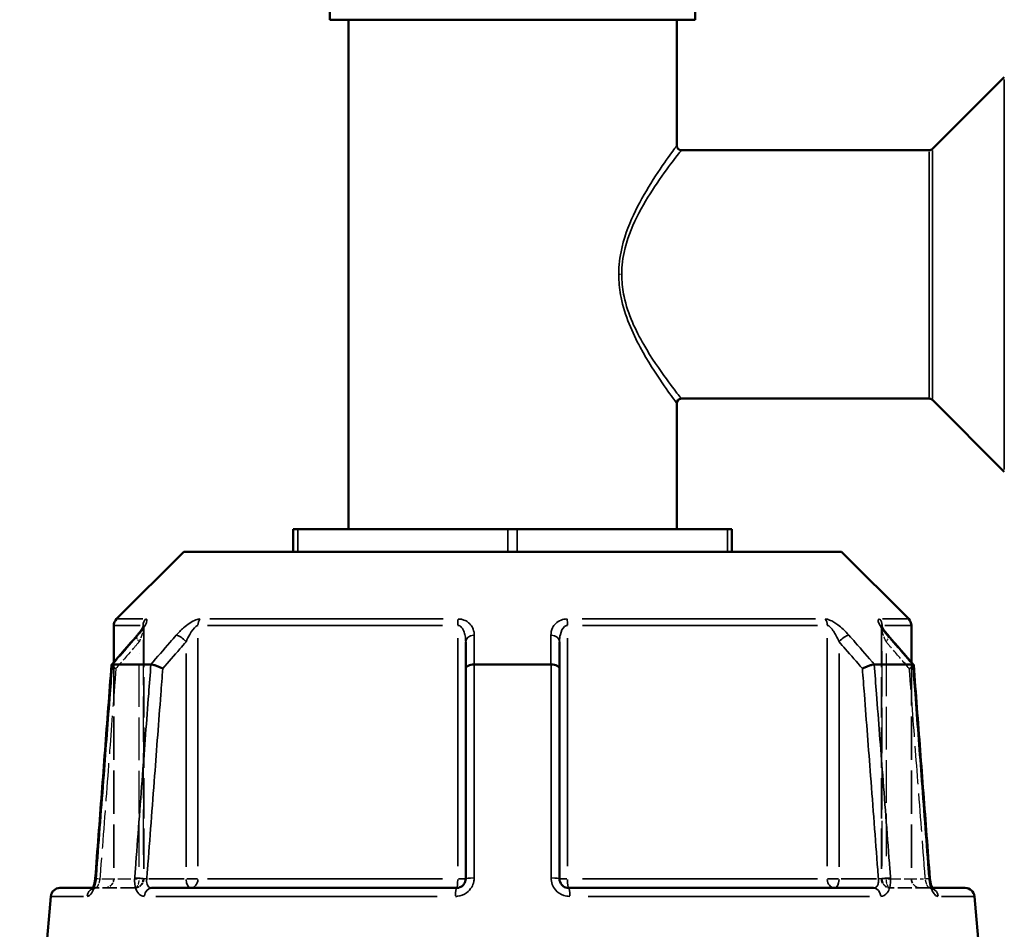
# Model space of a CAD drawing. Header units: millimetres. Extents: x 0 to 926, y 0 to 969.
# Tile 5 of 17: x 348 to 455, y 404 to 503. Entities that reach past the tile are written whole.
import ezdxf

# ---------------------------------------------------------------- set-up
doc = ezdxf.new("R2010")
doc.units = ezdxf.units.MM
doc.linetypes.add('DASHED', pattern=[0.2067, 0.1654, -0.0413])
for name, color, linetype, lineweight in [('Dimension (ANSI)', 7, 'Continuous', 25), ('Hidden (ANSI)', 7, 'DASHED', 35), ('Hidden Narrow (ANSI)', 7, 'DASHED', 25), ('Visible (ANSI)', 7, 'Continuous', 50), ('Visible Narrow (ANSI)', 7, 'Continuous', 35)]:
    doc.layers.add(name, color=color, linetype=linetype, lineweight=lineweight)
doc.styles.add('Note Text (ANSI)', font='tahoma.ttf')
doc.dimstyles.new('Default - mm (ANSI)', dxfattribs={"dimtxt": 3.048, "dimasz": 2.5, "dimexe": 3.175, "dimexo": 1.6002, "dimgap": 0.8, "dimtad": 0, "dimtoh": 1, "dimrnd": 1e-08, "dimzin": 4, "dimdsep": 46, "dimtxsty": 'Note Text (ANSI)', "dimcen": 0.09, "dimdle": 10, "dimclrd": 256, "dimclre": 256, "dimclrt": 256, "dimadec": 1, "dimazin": 1, "dimtfac": 1, "dimtofl": 0, "dimtmove": 0, "dimatfit": 3, "dimfxl": 1, "dimtolj": 1, "dimtzin": 4, "dimlwd": -1, "dimlwe": -1, "dimarcsym": 0})

# ---------------------------------------------------------------- blocks, each defined once
blk = doc.blocks.new('*D8')
at = {"layer": 'Defpoints', "color": 0, "transparency": 16777216}
for p in [(256.34, 532.06), (385.95, 532.06), (401.64, 242.06)]:
    blk.add_point(p, dxfattribs=at)
at = {"layer": 'Dimension (ANSI)', "transparency": 16777216}
for p, q in [((384.35, 532.06), (253.16, 532.06)), ((256.34, 529.56), (256.34, 424.02)), ((256.34, 244.56), (256.34, 410.11)), ((400.04, 242.06), (253.16, 242.06))]:
    blk.add_line(p, q, dxfattribs=at)
for points in [[(255.92, 529.56), (256.75, 529.56), (256.34, 532.06)], [(255.92, 244.56), (256.75, 244.56), (256.34, 242.06)]]:
    blk.add_solid(points, dxfattribs=at)
at = {"layer": 'Dimension (ANSI)', "transparency": 16777216, "insert": (254.74, 410.91), "char_height": 3.048, "attachment_point": 1, "rotation": 90, "style": 'Note Text (ANSI)'}
blk.add_mtext('\\A1;289.99', dxfattribs=at)
blk = doc.blocks.new('*D10')
at = {"layer": 'Defpoints', "color": 0, "transparency": 16777216}
for p in [(507.25, 584.64), (401.25, 532.06), (507.25, 496.09)]:
    blk.add_point(p, dxfattribs=at)
at = {"layer": 'Dimension (ANSI)', "transparency": 16777216}
for p, q in [((401.25, 533.66), (401.25, 587.82)), ((507.25, 497.69), (507.25, 587.82)), ((403.75, 584.64), (449.91, 584.64)), ((504.75, 584.64), (463.59, 584.64))]:
    blk.add_line(p, q, dxfattribs=at)
for points in [[(403.75, 585.06), (403.75, 584.23), (401.25, 584.64)], [(504.75, 585.06), (504.75, 584.23), (507.25, 584.64)]]:
    blk.add_solid(points, dxfattribs=at)
at = {"layer": 'Dimension (ANSI)', "transparency": 16777216, "insert": (450.71, 586.23), "char_height": 3.048, "attachment_point": 1, "style": 'Note Text (ANSI)'}
blk.add_mtext('\\A1;106.00', dxfattribs=at)

msp = doc.modelspace()

# ---------------------------------------------------------------- linework, layer by layer
at = {"layer": 'Hidden (ANSI)', "ltscale": 26.493855}
for p, q in [((361.16, 436.651), (361.16, 409.27)), ((441.347, 436.651), (441.347, 409.27))]:
    msp.add_line(p, q, dxfattribs=at)
at = {"layer": 'Hidden (ANSI)', "ltscale": 28.476213}
msp.add_line((357.903, 432.814), (357.903, 409.27), dxfattribs=at)
at = {"layer": 'Hidden (ANSI)', "ltscale": 28.476215}
msp.add_line((444.603, 432.814), (444.603, 409.27), dxfattribs=at)
at = {"layer": 'Hidden (ANSI)', "ltscale": 1.470216}
msp.add_line((355.622, 408.27), (355.916, 408.27), dxfattribs=at)
at = {"layer": 'Hidden (ANSI)', "ltscale": 9.334328}
for p, q in [((360.16, 408.27), (355.916, 408.27)), ((446.591, 408.27), (442.347, 408.27))]:
    msp.add_line(p, q, dxfattribs=at)
at = {"layer": 'Hidden (ANSI)', "ltscale": 1.47006}
msp.add_line((446.591, 408.27), (446.885, 408.27), dxfattribs=at)
at = {"layer": 'Hidden (ANSI)', "ltscale": 2.991791}
for centre, start, end in [((356.903, 409.27), 270, 0), ((360.16, 409.27), 270, 0), ((442.347, 409.27), 180, 270), ((445.603, 409.27), 180, 270)]:
    msp.add_arc(centre, 1, start, end, dxfattribs=at)
at = {"layer": 'Hidden (ANSI)', "ltscale": 8.512628}
for centre, major_axis, ratio, start_param, end_param in [((10212.719, -10848.813), (-350.928, 15922.406), 0.8713232, 0.7640997, 0.7643804), ((-9546.875, -11005.959), (-354.119, -16144.189), 0.871299, 2.3771226, 2.3773994)]:
    msp.add_ellipse(centre, major_axis=major_axis, ratio=ratio, start_param=start_param, end_param=end_param, dxfattribs=at)
at = {"layer": 'Hidden (ANSI)', "ltscale": 4.578621}
msp.add_open_spline([(360.406, 435.692), (360.505, 435.806), (360.598, 435.918), (360.77, 436.136), (360.848, 436.242), (360.985, 436.439), (361.043, 436.531), (361.11, 436.647), (361.128, 436.681), (361.154, 436.733), (361.162, 436.751), (361.172, 436.775), (361.174, 436.782), (361.177, 436.789), (361.175, 436.784), (361.167, 436.746), (361.163, 436.721), (361.16, 436.673), (361.16, 436.663), (361.16, 436.651)], degree=3, knots=[0, 0, 0, 0, 0.05326363, 0.05326363, 0.10652726, 0.10652726, 0.15979088, 0.15979088, 0.1864227, 0.1864227, 0.20693939, 0.20693939, 0.22202176, 0.22202176, 0.24544118, 0.24544118, 0.26213437, 0.26213437, 0.26631814, 0.26631814, 0.26631814, 0.26631814], dxfattribs=at)
at = {"layer": 'Hidden (ANSI)', "ltscale": 0.735482}
msp.add_open_spline([(361.16, 436.651), (361.16, 436.694), (361.164, 436.724), (361.17, 436.765), (361.173, 436.777), (361.176, 436.785), (361.176, 436.786), (361.176, 436.786)], degree=3, knots=[0.079099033, 0.079099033, 0.079099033, 0.079099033, 0.094745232, 0.094745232, 0.110737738, 0.110737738, 0.118300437, 0.118300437, 0.118300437, 0.118300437], dxfattribs=at)
at = {"layer": 'Hidden (ANSI)', "ltscale": 4.578617}
msp.add_open_spline([(441.347, 436.651), (441.347, 436.694), (441.343, 436.724), (441.337, 436.765), (441.333, 436.777), (441.33, 436.789), (441.331, 436.787), (441.338, 436.768), (441.346, 436.747), (441.379, 436.679), (441.408, 436.625), (441.494, 436.482), (441.557, 436.387), (441.7, 436.185), (441.782, 436.078), (441.943, 435.877), (442.02, 435.785), (442.101, 435.692)], degree=3, knots=[0.07909903, 0.07909903, 0.07909903, 0.07909903, 0.09474523, 0.09474523, 0.11073774, 0.11073774, 0.12984163, 0.12984163, 0.15596521, 0.15596521, 0.19532048, 0.19532048, 0.24858388, 0.24858388, 0.30184727, 0.30184727, 0.345416, 0.345416, 0.345416, 0.345416], dxfattribs=at)
at = {"layer": 'Hidden (ANSI)', "ltscale": 0.735502}
msp.add_open_spline([(441.331, 436.786), (441.331, 436.786), (441.333, 436.779), (441.34, 436.746), (441.344, 436.721), (441.346, 436.673), (441.347, 436.663), (441.347, 436.651)], degree=3, knots=[0.227116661, 0.227116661, 0.227116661, 0.227116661, 0.245441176, 0.245441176, 0.262134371, 0.262134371, 0.26631814, 0.26631814, 0.26631814, 0.26631814], dxfattribs=at)
at = {"layer": 'Hidden (ANSI)', "ltscale": 2.089214}
for points, knots in [([(357.652, 432.511), (357.65, 432.488), (357.664, 432.459), (357.727, 432.384), (357.782, 432.336), (357.929, 432.233), (358.019, 432.178), (358.123, 432.122), (358.124, 432.121), (358.125, 432.12)], [-0.10955437, -0.10955437, -0.10955437, -0.10955437, -0.07796276, -0.07796276, -0.03923705, -0.03923705, 0, 0, 0.00047625, 0.00047625, 0.00047625, 0.00047625]), ([(444.382, 432.12), (444.383, 432.121), (444.384, 432.122), (444.488, 432.178), (444.578, 432.233), (444.724, 432.336), (444.78, 432.384), (444.843, 432.459), (444.856, 432.488), (444.855, 432.511)], [-0.15371258, -0.15371258, -0.15371258, -0.15371258, -0.15323743, -0.15323743, -0.11409174, -0.11409174, -0.0754562, -0.0754562, -0.04393815, -0.04393815, -0.04393815, -0.04393815])]:
    msp.add_open_spline(points, degree=3, knots=knots, dxfattribs=at)
at = {"layer": 'Hidden (ANSI)', "ltscale": 0.420625}
msp.add_open_spline([(355.779, 408.688), (355.791, 408.734), (355.803, 408.781), (355.818, 408.849), (355.823, 408.869), (355.827, 408.888)], degree=3, knots=[0.227257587, 0.227257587, 0.227257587, 0.227257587, 0.247429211, 0.247429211, 0.255432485, 0.255432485, 0.255432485, 0.255432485], dxfattribs=at)
at = {"layer": 'Hidden (ANSI)', "ltscale": 0.527502}
msp.add_open_spline([(355.859, 409.071), (355.866, 409.119), (355.873, 409.167), (355.883, 409.258), (355.887, 409.302), (355.89, 409.346)], degree=3, knots=[0.279678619, 0.279678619, 0.279678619, 0.279678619, 0.298086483, 0.298086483, 0.314813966, 0.314813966, 0.314813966, 0.314813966], dxfattribs=at)
at = {"layer": 'Hidden (ANSI)', "ltscale": 1.701024}
msp.add_open_spline([(355.543, 408.146), (355.543, 408.146), (355.543, 408.146), (355.543, 408.146), (355.552, 408.156), (355.599, 408.189), (355.636, 408.211), (355.75, 408.253), (355.829, 408.27), (355.916, 408.27)], degree=3, knots=[0.227293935, 0.227293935, 0.227293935, 0.227293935, 0.22772718, 0.22772718, 0.25682997, 0.25682997, 0.285161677, 0.285161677, 0.314811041, 0.314811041, 0.314811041, 0.314811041], dxfattribs=at)
at = {"layer": 'Hidden (ANSI)', "ltscale": 1.700917}
for points in [[(355.916, 408.27), (355.812, 408.27), (355.721, 408.245), (355.606, 408.196), (355.575, 408.173), (355.547, 408.151), (355.543, 408.146), (355.543, 408.146)], [(446.591, 408.27), (446.695, 408.27), (446.786, 408.245), (446.9, 408.196), (446.932, 408.173), (446.96, 408.151), (446.964, 408.146), (446.964, 408.146)]]:
    msp.add_open_spline(points, degree=3, knots=[0, 0, 0, 0, 0.035487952, 0.035487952, 0.066590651, 0.066590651, 0.08751627, 0.08751627, 0.08751627, 0.08751627], dxfattribs=at)
at = {"layer": 'Hidden (ANSI)', "ltscale": 0.402963}
msp.add_open_spline([(355.573, 408.186), (355.574, 408.188), (355.574, 408.189), (355.589, 408.21), (355.604, 408.237), (355.622, 408.27)], degree=3, knots=[0.122975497, 0.122975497, 0.122975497, 0.122975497, 0.124622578, 0.124622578, 0.150448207, 0.150448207, 0.150448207, 0.150448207], dxfattribs=at)
at = {"layer": 'Hidden (ANSI)', "ltscale": 2.63652}
msp.add_open_spline([(446.885, 408.27), (446.905, 408.233), (446.922, 408.204), (446.953, 408.158), (446.965, 408.145), (446.964, 408.146), (446.955, 408.156), (446.908, 408.189), (446.87, 408.211), (446.756, 408.253), (446.677, 408.27), (446.591, 408.27)], degree=3, knots=[0.16436308, 0.16436308, 0.16436308, 0.16436308, 0.19343627, 0.19343627, 0.22772718, 0.22772718, 0.25682997, 0.25682997, 0.28516168, 0.28516168, 0.31481104, 0.31481104, 0.31481104, 0.31481104], dxfattribs=at)
at = {"layer": 'Hidden Narrow (ANSI)', "ltscale": 0.602402}
msp.add_line((413.098, 474.963), (412.806, 474.963), dxfattribs=at)
at = {"layer": 'Hidden Narrow (ANSI)', "ltscale": 29.756516}
msp.add_line((361.087, 435.24), (361.087, 410.637), dxfattribs=at)
at = {"layer": 'Hidden Narrow (ANSI)', "ltscale": 29.756474}
msp.add_line((441.42, 410.637), (441.42, 435.24), dxfattribs=at)
at = {"layer": 'Hidden Narrow (ANSI)', "ltscale": 28.04664}
for p, q in [((360.66, 410.558), (360.66, 433.747)), ((441.847, 433.747), (441.847, 410.558))]:
    msp.add_line(p, q, dxfattribs=at)
at = {"layer": 'Hidden Narrow (ANSI)', "ltscale": 8.457208}
for p, q in [((356.601, 409.27), (360.447, 409.27)), ((442.06, 409.27), (445.906, 409.27))]:
    msp.add_line(p, q, dxfattribs=at)
at = {"layer": 'Hidden Narrow (ANSI)', "ltscale": 1.795034}
for p, q in [((361.159, 409.27), (360.705, 409.27)), ((441.802, 409.27), (441.348, 409.27))]:
    msp.add_line(p, q, dxfattribs=at)
at = {"layer": 'Hidden Narrow (ANSI)', "ltscale": 2.029475}
for centre, major_axis, start_param, end_param in [((361.16, 435.036), (-0.755, 0.656), 0.059198, 1.1247615), ((441.347, 435.036), (0.755, 0.656), 5.1584238, 6.2239873)]:
    msp.add_ellipse(centre, major_axis=major_axis, ratio=0.3543192, start_param=start_param, end_param=end_param, dxfattribs=at)
at = {"layer": 'Hidden Narrow (ANSI)', "ltscale": 1.797881}
for centre, major_axis, start_param, end_param in [((356.888, 409.27), (-0.997, 0.076), 0.0524429, 0.9964155), ((445.619, 409.27), (0.997, 0.076), 5.2867698, 6.2307424)]:
    msp.add_ellipse(centre, major_axis=major_axis, ratio=0.0437298, start_param=start_param, end_param=end_param, dxfattribs=at)
at = {"layer": 'Hidden Narrow (ANSI)', "ltscale": 2.692601}
for centre, ratio, start_param, end_param in [((360.16, 409.27), 0.5, 0.0785398, 1.4922565), ((360.16, 409.27), 0.9265657, 0.0785398, 1.4922565), ((442.347, 409.27), 0.9265657, 4.7909288, 6.2046455), ((442.347, 409.27), 0.5, 4.7909288, 6.2046455)]:
    msp.add_ellipse(centre, major_axis=(0, -1), ratio=ratio, start_param=start_param, end_param=end_param, dxfattribs=at)
at = {"layer": 'Hidden Narrow (ANSI)', "ltscale": 0.633739}
msp.add_ellipse((355.916, 407.27), major_axis=(0, 1), ratio=0.9213266, start_param=0.0184876, end_param=0.3512644, dxfattribs=at)
at = {"layer": 'Hidden Narrow (ANSI)', "ltscale": 0.633677}
msp.add_ellipse((446.591, 407.27), major_axis=(0, 1), ratio=0.9213266, start_param=5.9319551, end_param=6.2646995, dxfattribs=at)
at = {"layer": 'Hidden Narrow (ANSI)', "ltscale": 3.591758}
msp.add_open_spline([(361.153, 436.732), (361.156, 436.72), (361.157, 436.707), (361.164, 436.633), (361.157, 436.553), (361.126, 436.376), (361.104, 436.28), (361.035, 436.026), (360.982, 435.86), (360.844, 435.477), (360.756, 435.257), (360.66, 435.036)], degree=3, knots=[0.05373644, 0.05373644, 0.05373644, 0.05373644, 0.06721438, 0.06721438, 0.12292214, 0.12292214, 0.17440412, 0.17440412, 0.25131567, 0.25131567, 0.345416, 0.345416, 0.345416, 0.345416], dxfattribs=at)
at = {"layer": 'Hidden Narrow (ANSI)', "ltscale": 3.592147}
msp.add_open_spline([(441.847, 435.036), (441.727, 435.312), (441.619, 435.586), (441.413, 436.199), (441.331, 436.533), (441.35, 436.712), (441.352, 436.722), (441.354, 436.732)], degree=3, knots=[0, 0, 0, 0, 0.11734182, 0.11734182, 0.28109054, 0.28109054, 0.2916805, 0.2916805, 0.2916805, 0.2916805], dxfattribs=at)
at = {"layer": 'Hidden Narrow (ANSI)', "ltscale": 7.081717}
for points, knots in [([(360.66, 435.036), (360.434, 434.776), (360.208, 434.516), (359.983, 434.256), (359.363, 433.544), (358.744, 432.832), (358.125, 432.12)], [1.52956, 1.52956, 1.52956, 1.52956, 1.63999425, 1.63999425, 1.63999425, 1.94268014, 1.94268014, 1.94268014, 1.94268014]), ([(444.382, 432.12), (443.763, 432.832), (443.143, 433.544), (442.524, 434.256), (442.298, 434.516), (442.073, 434.776), (441.847, 435.036)], [2.55862177, 2.55862177, 2.55862177, 2.55862177, 2.86130766, 2.86130766, 2.86130766, 2.9717419, 2.9717419, 2.9717419, 2.9717419])]:
    msp.add_open_spline(points, degree=3, knots=knots, dxfattribs=at)
at = {"layer": 'Hidden Narrow (ANSI)', "ltscale": 24.968994}
for points, knots in [([(358.125, 432.12), (358.054, 431.18), (357.982, 430.24), (357.687, 426.355), (357.463, 423.41), (357.239, 420.466), (356.979, 417.054), (356.72, 413.641), (356.436, 409.909), (356.412, 409.59), (356.388, 409.27)], [0.6034865, 0.6034865, 0.6034865, 0.6034865, 0.8866951, 0.8866951, 1.7733902, 1.7733902, 1.7733902, 2.8010582, 2.8010582, 2.8973048, 2.8973048, 2.8973048, 2.8973048]), ([(446.119, 409.27), (446.095, 409.59), (446.071, 409.909), (445.787, 413.641), (445.527, 417.054), (445.268, 420.466), (445.044, 423.41), (444.82, 426.355), (444.525, 430.24), (444.453, 431.18), (444.382, 432.12)], [1.2046153, 1.2046153, 1.2046153, 1.2046153, 1.300862, 1.300862, 2.32853, 2.32853, 2.32853, 3.2152251, 3.2152251, 3.4984336, 3.4984336, 3.4984336, 3.4984336])]:
    msp.add_open_spline(points, degree=3, knots=knots, dxfattribs=at)
at = {"layer": 'Hidden Narrow (ANSI)', "ltscale": 2.712011}
msp.add_open_spline([(356.388, 409.27), (356.378, 409.204), (356.365, 409.138), (356.327, 408.969), (356.299, 408.868), (356.225, 408.656), (356.177, 408.55), (356.053, 408.34), (355.976, 408.27), (355.916, 408.27)], degree=3, knots=[0, 0, 0, 0, 0.03982627, 0.03982627, 0.1035483, 0.1035483, 0.18638694, 0.18638694, 0.31481104, 0.31481104, 0.31481104, 0.31481104], dxfattribs=at)
at = {"layer": 'Hidden Narrow (ANSI)', "ltscale": 2.712193}
msp.add_open_spline([(446.591, 408.27), (446.568, 408.27), (446.543, 408.28), (446.474, 408.33), (446.428, 408.386), (446.322, 408.562), (446.264, 408.697), (446.175, 408.981), (446.141, 409.126), (446.119, 409.27)], degree=3, knots=[0, 0, 0, 0, 0.04867645, 0.04867645, 0.12655878, 0.12655878, 0.2278058, 0.2278058, 0.31481397, 0.31481397, 0.31481397, 0.31481397], dxfattribs=at)
at = {"layer": 'Visible (ANSI)'}
for p, q in [((381.403, 504.655), (381.403, 502.655)), ((421.103, 504.655), (421.103, 502.655)), ((381.403, 502.655), (421.103, 502.655)), ((383.403, 502.655), (383.403, 447.27)), ((419.103, 502.655), (419.103, 488.963)), ((446.9, 488.609), (454.707, 496.416)), ((446.546, 488.463), (419.603, 488.463)), ((446.546, 461.463), (419.603, 461.463)), ((419.103, 460.963), (419.103, 447.27)), ((446.9, 461.316), (454.707, 453.509)), ((377.403, 447.27), (377.903, 447.27)), ((377.403, 447.27), (377.403, 444.82)), ((377.903, 447.27), (400.753, 447.27)), ((400.753, 447.27), (401.753, 447.27)), ((401.753, 447.27), (424.604, 447.27)), ((424.604, 447.27), (425.104, 447.27)), ((425.104, 444.82), (425.104, 447.27)), ((365.504, 444.82), (358.196, 437.512)), ((365.504, 444.82), (437.003, 444.82)), ((437.003, 444.82), (444.311, 437.512)), ((357.903, 436.805), (357.903, 432.814)), ((444.603, 436.805), (444.603, 432.814)), ((396.153, 435.036), (396.153, 432.12)), ((406.353, 432.12), (406.353, 435.036)), ((357.761, 432.57), (361.922, 432.57)), ((397.092, 432.57), (405.415, 432.57)), ((440.585, 432.57), (444.746, 432.57)), ((396.153, 432.12), (396.153, 409.27)), ((406.353, 409.27), (406.353, 432.12)), ((352.045, 408.27), (355.622, 408.27)), ((362.016, 408.27), (395.153, 408.27)), ((407.353, 408.27), (440.491, 408.27)), ((446.885, 408.27), (450.462, 408.27)), ((351.048, 407.357), (350.253, 398.27)), ((451.458, 407.357), (452.253, 398.27))]:
    msp.add_line(p, q, dxfattribs=at)
for centre, radius, start, end in [((419.603, 488.963), 0.5, 180, 270), ((446.546, 488.963), 0.5, 270, 315), ((419.603, 460.963), 0.5, 90, 180), ((446.546, 460.963), 0.5, 45, 90), ((358.903, 436.805), 1, 135, 180), ((443.603, 436.805), 1, 0, 45), ((352.045, 407.27), 1, 90, 175), ((450.462, 407.27), 1, 5, 90)]:
    msp.add_arc(centre, radius, start, end, dxfattribs=at)
for centre, major_axis, ratio, start_param, end_param in [((10349.382, -11005.959), (354.119, -16144.189), 0.871299, 3.9057859, 3.9060627), ((-9410.212, -10848.813), (350.928, 15922.406), 0.8713232, 5.5188049, 5.5190856)]:
    msp.add_ellipse(centre, major_axis=major_axis, ratio=ratio, start_param=start_param, end_param=end_param, dxfattribs=at)
for points, knots in [([(361.176, 436.786), (361.176, 436.786), (361.175, 436.783), (361.169, 436.768), (361.16, 436.747), (361.128, 436.679), (361.099, 436.625), (361.013, 436.482), (360.95, 436.387), (360.806, 436.185), (360.725, 436.078), (360.564, 435.877), (360.487, 435.785), (360.406, 435.692)], [0.11830044, 0.11830044, 0.11830044, 0.11830044, 0.12984163, 0.12984163, 0.15596521, 0.15596521, 0.19532048, 0.19532048, 0.24858388, 0.24858388, 0.30184727, 0.30184727, 0.345416, 0.345416, 0.345416, 0.345416]), ([(442.101, 435.692), (442.002, 435.806), (441.909, 435.918), (441.737, 436.136), (441.659, 436.242), (441.522, 436.439), (441.463, 436.531), (441.397, 436.647), (441.378, 436.681), (441.353, 436.733), (441.345, 436.751), (441.335, 436.775), (441.332, 436.782), (441.331, 436.786), (441.331, 436.786), (441.331, 436.786)], [0, 0, 0, 0, 0.05326363, 0.05326363, 0.10652726, 0.10652726, 0.15979088, 0.15979088, 0.1864227, 0.1864227, 0.20693939, 0.20693939, 0.22202176, 0.22202176, 0.22711666, 0.22711666, 0.22711666, 0.22711666]), ([(357.652, 432.511), (357.535, 430.967), (357.417, 429.423), (357.182, 426.334), (357.065, 424.789), (356.83, 421.701), (356.712, 420.156), (356.478, 417.068), (356.36, 415.523), (356.125, 412.435), (356.008, 410.89), (355.89, 409.346)], [0.5718587, 0.5718587, 0.5718587, 0.5718587, 1.0369479, 1.0369479, 1.5020372, 1.5020372, 1.9671264, 1.9671264, 2.4322156, 2.4322156, 2.8973048, 2.8973048, 2.8973048, 2.8973048]), ([(357.75, 432.57), (357.697, 432.565), (357.666, 432.55), (357.654, 432.521), (357.652, 432.516), (357.652, 432.511)], [-0.153595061, -0.153595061, -0.153595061, -0.153595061, -0.116550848, -0.116550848, -0.109554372, -0.109554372, -0.109554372, -0.109554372]), ([(363.225, 432.12), (363.224, 432.121), (363.223, 432.122), (363.119, 432.178), (363.005, 432.233), (362.769, 432.336), (362.648, 432.384), (362.411, 432.466), (362.297, 432.501), (362.094, 432.55), (362.007, 432.565), (361.937, 432.57)], [-0.15371258, -0.15371258, -0.15371258, -0.15371258, -0.15323742, -0.15323742, -0.11409173, -0.11409173, -0.07545617, -0.07545617, -0.03695795, -0.03695795, 0, 0, 0, 0]), ([(397.067, 432.57), (396.944, 432.565), (396.825, 432.55), (396.602, 432.501), (396.5, 432.466), (396.332, 432.384), (396.267, 432.336), (396.177, 432.233), (396.154, 432.178), (396.153, 432.122), (396.153, 432.121), (396.153, 432.12)], [-0.15359492, -0.15359492, -0.15359492, -0.15359492, -0.11655078, -0.11655078, -0.07796289, -0.07796289, -0.03923697, -0.03923697, 0, 0, 0.0004764, 0.0004764, 0.0004764, 0.0004764]), ([(406.353, 432.12), (406.353, 432.121), (406.353, 432.122), (406.353, 432.178), (406.33, 432.233), (406.24, 432.336), (406.174, 432.384), (406.006, 432.466), (405.905, 432.501), (405.682, 432.55), (405.563, 432.565), (405.44, 432.57)], [-0.15371258, -0.15371258, -0.15371258, -0.15371258, -0.15323729, -0.15323729, -0.11409168, -0.11409168, -0.07545593, -0.07545593, -0.03695789, -0.03695789, 0, 0, 0, 0]), ([(440.57, 432.57), (440.5, 432.565), (440.413, 432.55), (440.21, 432.501), (440.096, 432.466), (439.859, 432.384), (439.738, 432.336), (439.502, 432.233), (439.388, 432.178), (439.284, 432.122), (439.283, 432.121), (439.282, 432.12)], [-0.15359504, -0.15359504, -0.15359504, -0.15359504, -0.11655084, -0.11655084, -0.07796278, -0.07796278, -0.03923704, -0.03923704, 0, 0, 0.00047627, 0.00047627, 0.00047627, 0.00047627]), ([(444.855, 432.511), (444.854, 432.516), (444.853, 432.521), (444.841, 432.55), (444.809, 432.565), (444.757, 432.57)], [-0.043938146, -0.043938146, -0.043938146, -0.043938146, -0.03695796, -0.03695796, 0, 0, 0, 0]), ([(446.616, 409.346), (446.499, 410.89), (446.381, 412.435), (446.147, 415.523), (446.029, 417.068), (445.794, 420.156), (445.677, 421.701), (445.442, 424.789), (445.325, 426.334), (445.09, 429.423), (444.972, 430.967), (444.855, 432.511)], [1.2046153, 1.2046153, 1.2046153, 1.2046153, 1.6697046, 1.6697046, 2.1347938, 2.1347938, 2.599883, 2.599883, 3.0649722, 3.0649722, 3.5300614, 3.5300614, 3.5300614, 3.5300614]), ([(355.89, 409.346), (355.88, 409.209), (355.862, 409.071), (355.812, 408.811), (355.782, 408.69), (355.716, 408.481), (355.681, 408.393), (355.618, 408.261), (355.591, 408.213), (355.554, 408.158), (355.543, 408.146), (355.543, 408.146)], [0, 0, 0, 0, 0.05246869, 0.05246869, 0.10385719, 0.10385719, 0.15173749, 0.15173749, 0.19343627, 0.19343627, 0.22729393, 0.22729393, 0.22729393, 0.22729393]), ([(396.153, 409.27), (396.153, 409.204), (396.147, 409.139), (396.113, 408.971), (396.076, 408.871), (395.957, 408.659), (395.865, 408.554), (395.613, 408.364), (395.442, 408.296), (395.228, 408.272), (395.191, 408.27), (395.153, 408.27)], [0, 0, 0, 0, 0.03957477, 0.03957477, 0.1028944, 0.1028944, 0.18520991, 0.18520991, 0.29222008, 0.29222008, 0.31481112, 0.31481112, 0.31481112, 0.31481112]), ([(407.353, 408.27), (407.243, 408.27), (407.133, 408.288), (406.861, 408.382), (406.709, 408.485), (406.44, 408.799), (406.353, 409.035), (406.353, 409.27)], [0, 0, 0, 0, 0.06653404, 0.06653404, 0.1729885, 0.1729885, 0.31481287, 0.31481287, 0.31481287, 0.31481287]), ([(446.616, 409.346), (446.627, 409.209), (446.645, 409.071), (446.694, 408.811), (446.725, 408.69), (446.791, 408.481), (446.826, 408.393), (446.868, 408.303), (446.877, 408.286), (446.885, 408.27)], [0, 0, 0, 0, 0.05246869, 0.05246869, 0.10385719, 0.10385719, 0.15173749, 0.15173749, 0.16436308, 0.16436308, 0.16436308, 0.16436308]), ([(446.964, 408.146), (446.964, 408.146), (446.964, 408.146), (446.959, 408.152), (446.947, 408.167), (446.914, 408.218), (446.891, 408.257), (446.839, 408.365), (446.809, 408.437), (446.748, 408.611), (446.718, 408.717), (446.665, 408.952), (446.643, 409.082), (446.624, 409.258), (446.62, 409.302), (446.616, 409.346)], [0.08751627, 0.08751627, 0.08751627, 0.08751627, 0.09464308, 0.09464308, 0.12462258, 0.12462258, 0.15950627, 0.15950627, 0.20062077, 0.20062077, 0.24742921, 0.24742921, 0.29808648, 0.29808648, 0.31481397, 0.31481397, 0.31481397, 0.31481397]), ([(355.543, 408.146), (355.543, 408.146), (355.543, 408.146), (355.548, 408.152), (355.559, 408.165), (355.573, 408.186)], [0.08751627, 0.08751627, 0.08751627, 0.08751627, 0.094643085, 0.094643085, 0.122975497, 0.122975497, 0.122975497, 0.122975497]), ([(355.622, 408.27), (355.628, 408.282), (355.634, 408.294), (355.668, 408.365), (355.698, 408.437), (355.745, 408.571), (355.762, 408.628), (355.779, 408.688)], [0.150448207, 0.150448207, 0.150448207, 0.150448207, 0.159506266, 0.159506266, 0.200620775, 0.200620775, 0.227257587, 0.227257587, 0.227257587, 0.227257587])]:
    msp.add_open_spline(points, degree=3, knots=knots, dxfattribs=at)
for points in [[(357.75, 432.57), (357.754, 432.57), (357.757, 432.57), (357.761, 432.57)], [(361.922, 432.57), (361.927, 432.57), (361.932, 432.57), (361.937, 432.57)], [(397.067, 432.57), (397.075, 432.57), (397.084, 432.57), (397.092, 432.57)], [(405.415, 432.57), (405.423, 432.57), (405.432, 432.57), (405.44, 432.57)], [(440.57, 432.57), (440.575, 432.57), (440.58, 432.57), (440.585, 432.57)], [(444.746, 432.57), (444.75, 432.57), (444.753, 432.57), (444.757, 432.57)], [(355.827, 408.888), (355.839, 408.948), (355.85, 409.009), (355.859, 409.071)]]:
    msp.add_open_spline(points, degree=3, dxfattribs=at)
at = {"layer": 'Visible Narrow (ANSI)'}
for p, q in [((454.707, 453.773), (454.707, 496.152)), ((446.546, 461.629), (446.546, 488.296)), ((446.9, 488.441), (446.9, 461.484)), ((377.903, 444.943), (377.903, 447.148)), ((400.753, 447.148), (400.753, 444.943)), ((401.753, 444.943), (401.753, 447.148)), ((424.604, 447.148), (424.604, 444.943)), ((360.78, 436.805), (357.911, 436.805)), ((358.204, 437.512), (361.053, 437.512)), ((361.087, 436.795), (361.087, 436.616)), ((393.64, 436.805), (368.101, 436.805)), ((368.325, 437.512), (393.691, 437.512)), ((408.815, 437.512), (434.181, 437.512)), ((434.405, 436.805), (408.867, 436.805)), ((441.42, 436.616), (441.42, 436.795)), ((441.453, 437.512), (444.303, 437.512)), ((444.595, 436.805), (441.727, 436.805)), ((367.049, 410.647), (367.049, 435.428)), ((395.291, 435.428), (395.291, 410.647)), ((407.216, 410.647), (407.216, 435.428)), ((435.458, 435.428), (435.458, 410.647)), ((365.76, 433.747), (365.76, 410.558)), ((436.747, 410.558), (436.747, 433.747)), ((365.547, 409.27), (361.701, 409.27)), ((367.003, 409.27), (365.823, 409.27)), ((368.101, 409.27), (393.64, 409.27)), ((396.151, 409.27), (395.361, 409.27)), ((407.145, 409.27), (406.356, 409.27)), ((408.867, 409.27), (434.405, 409.27)), ((436.683, 409.27), (435.504, 409.27)), ((440.806, 409.27), (436.96, 409.27)), ((354.618, 407.357), (351.058, 407.357)), ((393.046, 407.357), (362.463, 407.357)), ((440.044, 407.357), (409.461, 407.357)), ((451.448, 407.357), (447.889, 407.357))]:
    msp.add_line(p, q, dxfattribs=at)
for centre, major_axis, ratio, start_param, end_param in [((362.013, 436.805), (0, 1), 0.9265657, 0.8246681, 1.5315264), ((367.838, 436.805), (0, -1), 0.7890235, 3.9662607, 4.6731191), ((395.428, 436.805), (0, 1), 0.1375423, 0.8246681, 1.5315264), ((407.078, 436.805), (0, -1), 0.1375423, 1.6100662, 2.3169246), ((434.669, 436.805), (0, 1), 0.7890235, 4.7516589, 5.4585172), ((440.493, 436.805), (0, -1), 0.9265657, 1.6100662, 2.3169246), ((361.16, 435.036), (-0.755, 0.656), 0.3543192, 5.9781609, 6.2671314), ((365.26, 435.036), (-0.755, 0.656), 0.3543192, 4.400804, 5.755338), ((397.153, 435.036), (-1, 0), 0.7086384, 4.8533994, 6.2079334), ((405.353, 435.036), (1, 0), 0.7086384, 0.0752519, 1.4297859), ((437.247, 435.036), (-0.755, -0.656), 0.3543192, 3.66944, 5.023974), ((441.347, 435.036), (0.755, 0.656), 0.3543192, 0.0160539, 0.3050244), ((356.888, 409.27), (-0.997, 0.076), 0.0437298, 5.8665688, 6.2612581), ((360.988, 409.27), (0.997, -0.076), 0.0437298, 1.1232285, 2.4618904), ((366.26, 409.27), (0, -1), 0.5, 4.7909288, 6.2046455), ((366.26, 409.27), (0, -1), 0.7890235, 0.0785398, 1.4922565), ((395.153, 409.27), (0, -1), 0.1375423, 0.0785398, 1.4922565), ((397.153, 409.27), (-1, 0), 0.0874597, 4.8701533, 6.2088152), ((405.353, 409.27), (1, 0), 0.0874597, 0.0743701, 1.413032), ((407.353, 409.27), (0, -1), 0.1375423, 4.7909288, 6.2046455), ((436.247, 409.27), (0, -1), 0.7890235, 4.7909288, 6.2046455), ((436.247, 409.27), (0, -1), 0.5, 0.0785398, 1.4922565), ((441.519, 409.27), (0.997, 0.076), 0.0437298, 0.6797022, 2.0183641), ((445.619, 409.27), (0.997, 0.076), 0.0437298, 0.0219272, 0.4166165), ((355.916, 407.27), (0, 1), 0.9213266, 0.4254409, 1.427841), ((362.016, 407.27), (0, 1), 0.797365, 0.0741765, 1.4093534), ((395.153, 407.27), (0, 1), 0.1239616, 0.0741765, 1.4093534), ((407.353, 407.27), (0, 1), 0.1239616, 4.8738319, 6.2090088), ((440.491, 407.27), (0, 1), 0.797365, 4.8738319, 6.2090088), ((446.591, 407.27), (0, 1), 0.9213266, 4.8553461, 5.8577786)]:
    msp.add_ellipse(centre, major_axis=major_axis, ratio=ratio, start_param=start_param, end_param=end_param, dxfattribs=at)
for points, knots in [([(419.103, 488.962), (419.103, 488.962), (419.099, 488.957), (419.027, 488.86), (418.686, 488.404), (417.656, 486.956), (416.986, 485.992), (415.647, 483.841), (414.984, 482.694), (413.826, 480.203), (413.324, 478.864), (412.861, 476.527), (412.773, 475.588), (412.815, 473.916), (412.902, 473.183), (413.449, 470.45), (414.273, 468.627), (415.947, 465.525), (416.811, 464.211), (418.121, 462.3), (418.61, 461.633), (419.025, 461.068), (419.101, 460.965), (419.101, 460.965)], [-6.4675596, -6.4675596, -6.4675596, -6.4675596, -6.405472, -6.405472, -5.8926157, -5.8926157, -5.3969798, -5.3969798, -4.9600408, -4.9600408, -4.5445233, -4.5445233, -4.282892, -4.282892, -4.0766873, -4.0766873, -3.4904915, -3.4904915, -2.9204118, -2.9204118, -2.4318701, -2.4318701, -2.1558464, -2.1558464, -2.1558464, -2.1558464]), ([(419.601, 461.465), (419.601, 461.465), (419.523, 461.564), (419.096, 462.109), (418.594, 462.752), (417.247, 464.595), (416.359, 465.862), (414.638, 468.854), (413.79, 470.611), (413.229, 473.247), (413.139, 473.954), (413.096, 475.566), (413.186, 476.471), (413.662, 478.725), (414.178, 480.016), (415.368, 482.417), (416.05, 483.524), (417.427, 485.598), (418.116, 486.528), (419.174, 487.924), (419.525, 488.363), (419.599, 488.457), (419.603, 488.462), (419.603, 488.462)], [2.1558464, 2.1558464, 2.1558464, 2.1558464, 2.4318701, 2.4318701, 2.9204118, 2.9204118, 3.4904915, 3.4904915, 4.0766873, 4.0766873, 4.282892, 4.282892, 4.5445233, 4.5445233, 4.9600408, 4.9600408, 5.3969798, 5.3969798, 5.8926157, 5.8926157, 6.405472, 6.405472, 6.4675596, 6.4675596, 6.4675596, 6.4675596]), ([(360.518, 435.743), (360.71, 435.964), (360.885, 436.184), (361.159, 436.567), (361.265, 436.733), (361.402, 436.987), (361.445, 437.083), (361.504, 437.26), (361.517, 437.34), (361.498, 437.444), (361.477, 437.476), (361.419, 437.506), (361.391, 437.512), (361.358, 437.512)], [-0.345416, -0.345416, -0.345416, -0.345416, -0.25131567, -0.25131567, -0.17440412, -0.17440412, -0.12292214, -0.12292214, -0.06721438, -0.06721438, -0.02585168, -0.02585168, 0, 0, 0, 0]), ([(361.087, 436.805), (361.103, 436.805), (361.117, 436.799), (361.139, 436.775), (361.148, 436.756), (361.153, 436.732)], [0, 0, 0, 0, 0.025851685, 0.025851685, 0.053736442, 0.053736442, 0.053736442, 0.053736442]), ([(367.28, 437.512), (367.15, 437.512), (366.993, 437.477), (366.389, 437.247), (365.908, 436.909), (365.196, 436.293), (364.924, 436.019), (364.683, 435.743)], [-0.34541683, -0.34541683, -0.34541683, -0.34541683, -0.28278882, -0.28278882, -0.11734182, -0.11734182, 0, 0, 0, 0]), ([(365.76, 435.036), (365.88, 435.312), (366.016, 435.586), (366.371, 436.202), (366.609, 436.54), (366.908, 436.77), (366.985, 436.805), (367.049, 436.805)], [0, 0, 0, 0, 0.11734182, 0.11734182, 0.28278882, 0.28278882, 0.34541683, 0.34541683, 0.34541683, 0.34541683]), ([(395.291, 436.805), (395.334, 436.805), (395.376, 436.799), (395.483, 436.769), (395.546, 436.736), (395.683, 436.633), (395.753, 436.553), (395.869, 436.376), (395.917, 436.281), (396.019, 436.028), (396.064, 435.862), (396.135, 435.479), (396.153, 435.258), (396.153, 435.036)], [0, 0, 0, 0, 0.02585168, 0.02585168, 0.06721438, 0.06721438, 0.12305037, 0.12305037, 0.17415567, 0.17415567, 0.25081718, 0.25081718, 0.34541583, 0.34541583, 0.34541583, 0.34541583]), ([(397.088, 435.743), (397.087, 435.965), (397.049, 436.186), (396.905, 436.569), (396.813, 436.735), (396.605, 436.988), (396.508, 437.083), (396.271, 437.26), (396.129, 437.34), (395.85, 437.444), (395.722, 437.476), (395.504, 437.506), (395.418, 437.512), (395.331, 437.512)], [-0.34541583, -0.34541583, -0.34541583, -0.34541583, -0.25081718, -0.25081718, -0.17415567, -0.17415567, -0.12305037, -0.12305037, -0.06721438, -0.06721438, -0.02585168, -0.02585168, 0, 0, 0, 0]), ([(407.176, 437.512), (406.943, 437.512), (406.718, 437.469), (406.069, 437.219), (405.771, 436.895), (405.478, 436.293), (405.42, 436.019), (405.419, 435.743)], [-0.34541645, -0.34541645, -0.34541645, -0.34541645, -0.27620858, -0.27620858, -0.11734182, -0.11734182, 0, 0, 0, 0]), ([(406.353, 435.036), (406.353, 435.312), (406.382, 435.586), (406.526, 436.188), (406.672, 436.512), (406.991, 436.762), (407.102, 436.805), (407.216, 436.805)], [0, 0, 0, 0, 0.11734182, 0.11734182, 0.27620858, 0.27620858, 0.34541645, 0.34541645, 0.34541645, 0.34541645]), ([(437.823, 435.743), (437.631, 435.964), (437.418, 436.183), (437.001, 436.566), (436.803, 436.732), (436.458, 436.987), (436.316, 437.083), (436.02, 437.26), (435.865, 437.34), (435.605, 437.444), (435.499, 437.476), (435.339, 437.506), (435.28, 437.512), (435.226, 437.512)], [-0.34541603, -0.34541603, -0.34541603, -0.34541603, -0.25141662, -0.25141662, -0.17445287, -0.17445287, -0.12288915, -0.12288915, -0.06721438, -0.06721438, -0.02585168, -0.02585168, 0, 0, 0, 0]), ([(435.458, 436.805), (435.484, 436.805), (435.513, 436.799), (435.592, 436.769), (435.644, 436.736), (435.773, 436.633), (435.849, 436.553), (435.996, 436.376), (436.067, 436.28), (436.238, 436.025), (436.337, 435.859), (436.544, 435.476), (436.65, 435.257), (436.747, 435.036)], [0, 0, 0, 0, 0.02585168, 0.02585168, 0.06721438, 0.06721438, 0.12288915, 0.12288915, 0.17445287, 0.17445287, 0.25141662, 0.25141662, 0.34541603, 0.34541603, 0.34541603, 0.34541603]), ([(441.149, 437.512), (441.067, 437.512), (441.018, 437.475), (440.963, 437.24), (441.125, 436.906), (441.535, 436.293), (441.749, 436.019), (441.989, 435.743)], [-0.34541684, -0.34541684, -0.34541684, -0.34541684, -0.28109054, -0.28109054, -0.11734182, -0.11734182, 0, 0, 0, 0]), ([(357.761, 432.57), (358.454, 433.368), (359.147, 434.166), (359.84, 434.963), (360.066, 435.223), (360.292, 435.483), (360.518, 435.743)], [-1.97914638, -1.97914638, -1.97914638, -1.97914638, -1.63999425, -1.63999425, -1.63999425, -1.52956, -1.52956, -1.52956, -1.52956]), ([(364.683, 435.743), (364.457, 435.483), (364.231, 435.223), (364.005, 434.963), (363.31, 434.166), (362.616, 433.368), (361.922, 432.57)], [-2.74525, -2.74525, -2.74525, -2.74525, -2.63478434, -2.63478434, -2.63478434, -2.29566362, -2.29566362, -2.29566362, -2.29566362]), ([(397.092, 432.57), (397.091, 433.368), (397.09, 434.166), (397.089, 434.963), (397.088, 435.223), (397.088, 435.483), (397.088, 435.743)], [-1.97914638, -1.97914638, -1.97914638, -1.97914638, -1.63999115, -1.63999115, -1.63999115, -1.52956, -1.52956, -1.52956, -1.52956]), ([(405.419, 435.743), (405.419, 435.483), (405.418, 435.223), (405.418, 434.963), (405.417, 434.166), (405.416, 433.368), (405.415, 432.57)], [-0.97913562, -0.97913562, -0.97913562, -0.97913562, -0.86870447, -0.86870447, -0.86870447, -0.52954924, -0.52954924, -0.52954924, -0.52954924]), ([(440.585, 432.57), (439.891, 433.368), (439.196, 434.166), (438.502, 434.963), (438.276, 435.223), (438.05, 435.483), (437.823, 435.743)], [-1.97914638, -1.97914638, -1.97914638, -1.97914638, -1.64002566, -1.64002566, -1.64002566, -1.52956, -1.52956, -1.52956, -1.52956]), ([(441.989, 435.743), (442.215, 435.483), (442.441, 435.223), (442.666, 434.963), (443.36, 434.166), (444.053, 433.368), (444.746, 432.57)], [-2.9717419, -2.9717419, -2.9717419, -2.9717419, -2.86130766, -2.86130766, -2.86130766, -2.52215552, -2.52215552, -2.52215552, -2.52215552]), ([(363.225, 432.12), (363.844, 432.832), (364.463, 433.544), (365.082, 434.256), (365.308, 434.516), (365.534, 434.776), (365.76, 435.036)], [2.33212986, 2.33212986, 2.33212986, 2.33212986, 2.63478434, 2.63478434, 2.63478434, 2.74525, 2.74525, 2.74525, 2.74525]), ([(436.747, 435.036), (436.973, 434.776), (437.199, 434.516), (437.424, 434.256), (438.044, 433.544), (438.663, 432.832), (439.282, 432.12)], [1.52956, 1.52956, 1.52956, 1.52956, 1.64002566, 1.64002566, 1.64002566, 1.94268014, 1.94268014, 1.94268014, 1.94268014]), ([(355.986, 409.357), (356.011, 409.677), (356.035, 409.996), (356.318, 413.728), (356.578, 417.141), (356.837, 420.553), (357.061, 423.498), (357.284, 426.442), (357.589, 430.447), (357.669, 431.508), (357.75, 432.57)], [-2.8973048, -2.8973048, -2.8973048, -2.8973048, -2.8010582, -2.8010582, -1.7733902, -1.7733902, -1.7733902, -0.8866951, -0.8866951, -0.5671389, -0.5671389, -0.5671389, -0.5671389]), ([(361.937, 432.57), (361.856, 431.508), (361.775, 430.447), (361.47, 426.442), (361.246, 423.498), (361.022, 420.553), (360.762, 417.141), (360.502, 413.728), (360.218, 409.996), (360.194, 409.677), (360.17, 409.357)], [-3.5347812, -3.5347812, -3.5347812, -3.5347812, -3.2152251, -3.2152251, -2.32853, -2.32853, -2.32853, -1.300862, -1.300862, -1.2046153, -1.2046153, -1.2046153, -1.2046153]), ([(397.07, 409.357), (397.07, 409.677), (397.07, 409.996), (397.069, 413.728), (397.069, 417.141), (397.068, 420.553), (397.068, 423.498), (397.067, 426.442), (397.067, 430.447), (397.067, 431.508), (397.067, 432.57)], [-2.8973048, -2.8973048, -2.8973048, -2.8973048, -2.8010582, -2.8010582, -1.7733902, -1.7733902, -1.7733902, -0.8866951, -0.8866951, -0.5671389, -0.5671389, -0.5671389, -0.5671389]), ([(405.44, 432.57), (405.44, 431.508), (405.44, 430.447), (405.439, 426.442), (405.439, 423.498), (405.438, 420.553), (405.438, 417.141), (405.437, 413.728), (405.437, 409.996), (405.437, 409.677), (405.437, 409.357)], [-3.5347812, -3.5347812, -3.5347812, -3.5347812, -3.2152251, -3.2152251, -2.32853, -2.32853, -2.32853, -1.300862, -1.300862, -1.2046153, -1.2046153, -1.2046153, -1.2046153]), ([(442.337, 409.357), (442.313, 409.677), (442.289, 409.996), (442.005, 413.728), (441.745, 417.141), (441.485, 420.553), (441.261, 423.498), (441.037, 426.442), (440.732, 430.447), (440.651, 431.508), (440.57, 432.57)], [-2.8973048, -2.8973048, -2.8973048, -2.8973048, -2.8010582, -2.8010582, -1.7733902, -1.7733902, -1.7733902, -0.8866951, -0.8866951, -0.5671389, -0.5671389, -0.5671389, -0.5671389]), ([(444.757, 432.57), (444.838, 431.508), (444.918, 430.447), (445.223, 426.442), (445.446, 423.498), (445.67, 420.553), (445.929, 417.141), (446.188, 413.728), (446.472, 409.996), (446.496, 409.677), (446.521, 409.357)], [-3.5347812, -3.5347812, -3.5347812, -3.5347812, -3.2152251, -3.2152251, -2.32853, -2.32853, -2.32853, -1.300862, -1.300862, -1.2046153, -1.2046153, -1.2046153, -1.2046153]), ([(361.488, 409.27), (361.512, 409.59), (361.536, 409.909), (361.82, 413.641), (362.079, 417.054), (362.339, 420.466), (362.563, 423.41), (362.787, 426.355), (363.082, 430.24), (363.154, 431.18), (363.225, 432.12)], [1.2046153, 1.2046153, 1.2046153, 1.2046153, 1.300862, 1.300862, 2.32853, 2.32853, 2.32853, 3.2152251, 3.2152251, 3.4984336, 3.4984336, 3.4984336, 3.4984336]), ([(439.282, 432.12), (439.353, 431.18), (439.425, 430.24), (439.72, 426.355), (439.944, 423.41), (440.168, 420.466), (440.427, 417.054), (440.687, 413.641), (440.971, 409.909), (440.995, 409.59), (441.019, 409.27)], [0.6034865, 0.6034865, 0.6034865, 0.6034865, 0.8866951, 0.8866951, 1.7733902, 1.7733902, 1.7733902, 2.8010582, 2.8010582, 2.8973048, 2.8973048, 2.8973048, 2.8973048]), ([(354.998, 407.357), (355.168, 407.357), (355.355, 407.497), (355.625, 407.918), (355.721, 408.129), (355.857, 408.554), (355.905, 408.755), (355.96, 409.093), (355.976, 409.225), (355.986, 409.357)], [-0.31481104, -0.31481104, -0.31481104, -0.31481104, -0.18638694, -0.18638694, -0.1035483, -0.1035483, -0.03982627, -0.03982627, 0, 0, 0, 0]), ([(360.17, 409.357), (360.161, 409.251), (360.158, 409.145), (360.168, 408.627), (360.255, 408.236), (360.527, 407.713), (360.685, 407.542), (360.977, 407.387), (361.098, 407.357), (361.222, 407.357)], [-0.31481354, -0.31481354, -0.31481354, -0.31481354, -0.28284699, -0.28284699, -0.15713721, -0.15713721, -0.06043739, -0.06043739, 0, 0, 0, 0]), ([(362.016, 408.27), (361.944, 408.27), (361.876, 408.285), (361.715, 408.362), (361.631, 408.448), (361.496, 408.709), (361.462, 408.905), (361.474, 409.164), (361.48, 409.217), (361.488, 409.27)], [0, 0, 0, 0, 0.06043739, 0.06043739, 0.15713721, 0.15713721, 0.28284699, 0.28284699, 0.31481354, 0.31481354, 0.31481354, 0.31481354]), ([(395.03, 407.357), (395.106, 407.357), (395.182, 407.361), (395.618, 407.409), (395.967, 407.545), (396.481, 407.925), (396.67, 408.136), (396.913, 408.559), (396.989, 408.759), (397.057, 409.094), (397.07, 409.226), (397.07, 409.357)], [-0.31481112, -0.31481112, -0.31481112, -0.31481112, -0.29222008, -0.29222008, -0.18520991, -0.18520991, -0.1028944, -0.1028944, -0.03957477, -0.03957477, 0, 0, 0, 0]), ([(405.437, 409.357), (405.437, 408.886), (405.613, 408.416), (406.162, 407.787), (406.473, 407.581), (407.027, 407.394), (407.252, 407.357), (407.477, 407.357)], [-0.31481287, -0.31481287, -0.31481287, -0.31481287, -0.1729885, -0.1729885, -0.06653404, -0.06653404, 0, 0, 0, 0]), ([(441.019, 409.27), (441.029, 409.204), (441.035, 409.138), (441.039, 408.969), (441.03, 408.868), (440.983, 408.656), (440.937, 408.55), (440.779, 408.34), (440.643, 408.27), (440.491, 408.27)], [0, 0, 0, 0, 0.03986256, 0.03986256, 0.10364264, 0.10364264, 0.18655676, 0.18655676, 0.31481094, 0.31481094, 0.31481094, 0.31481094]), ([(441.285, 407.357), (441.548, 407.357), (441.796, 407.497), (442.102, 407.917), (442.197, 408.128), (442.307, 408.553), (442.336, 408.754), (442.35, 409.092), (442.347, 409.225), (442.337, 409.357)], [-0.31481094, -0.31481094, -0.31481094, -0.31481094, -0.18655676, -0.18655676, -0.10364264, -0.10364264, -0.03986256, -0.03986256, 0, 0, 0, 0]), ([(446.521, 409.357), (446.543, 409.068), (446.592, 408.779), (446.75, 408.21), (446.865, 407.941), (447.095, 407.589), (447.203, 407.477), (447.378, 407.377), (447.444, 407.357), (447.509, 407.357)], [-0.31481397, -0.31481397, -0.31481397, -0.31481397, -0.2278058, -0.2278058, -0.12655878, -0.12655878, -0.04867645, -0.04867645, 0, 0, 0, 0])]:
    msp.add_open_spline(points, degree=3, knots=knots, dxfattribs=at)
msp.add_open_spline([(441.354, 436.732), (441.364, 436.779), (441.386, 436.805), (441.42, 436.805)], degree=3, dxfattribs=at)

# ---------------------------------------------------------------- dimensions: what is measured, and where the dimension line sits
at = {"layer": 'Dimension (ANSI)'}
dim = msp.add_linear_dim(base=(507.253, 584.642), p1=(401.253, 532.055), p2=(507.253, 496.088), dimstyle='Default - mm (ANSI)', override={"dimgap": 0.8, "dimtoh": 0, "dimdec": 2, "dimtol": 0, "dimlim": 0, "dimtp": 0, "dimtm": 0, "dimtdec": 2, "dimatfit": 1}, dxfattribs=at)
dim.commit()
dim.dimension.update_dxf_attribs({"geometry": '*D10', "text_midpoint": (456.753, 584.642), "dimtype": 160})
dim = msp.add_linear_dim(base=(256.337, 532.055), p1=(401.636, 242.063), p2=(385.953, 532.055), angle=90, dimstyle='Default - mm (ANSI)', override={"dimgap": 0.8, "dimtoh": 0, "dimdec": 2, "dimtol": 0, "dimlim": 0, "dimtp": 0, "dimtm": 0, "dimtdec": 2, "dimatfit": 1}, dxfattribs=at)
dim.commit()
dim.dimension.update_dxf_attribs({"geometry": '*D8', "text_midpoint": (256.337, 417.063), "dimtype": 160})

doc.saveas('drawing.dxf')
